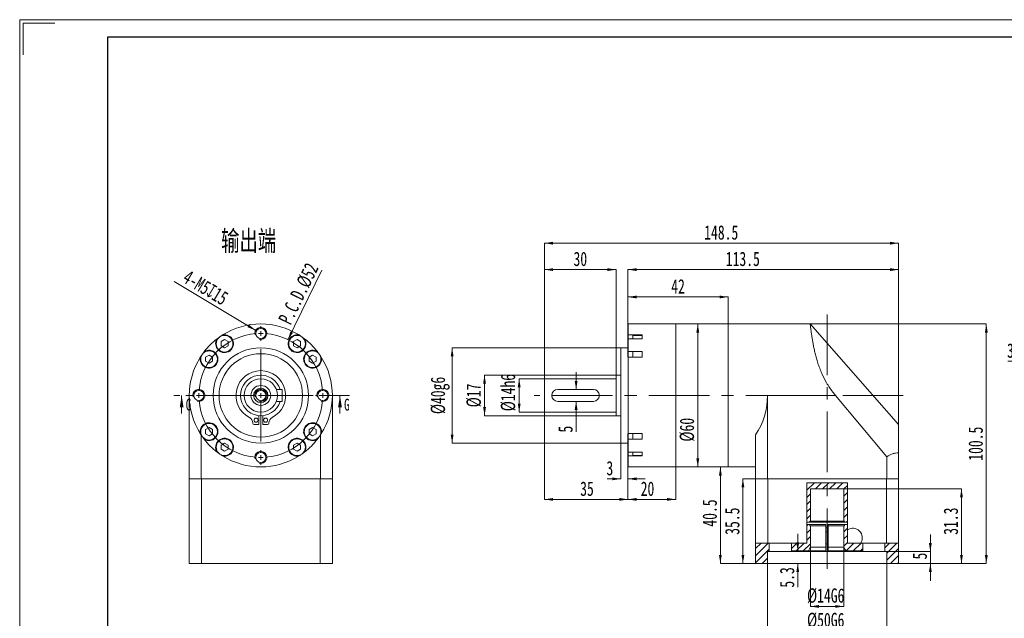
# Model space of a CAD drawing. Header units: millimetres. Extents: x -17 to 293, y -5 to 214.
# Tile 2 of 3: x -17 to 190, y 89 to 214. Entities that reach past the tile are written whole.
import ezdxf

# ---------------------------------------------------------------- set-up
doc = ezdxf.new("R2010")
doc.units = ezdxf.units.MM
for name, pattern in [('CENTERX2', [20.32, 12.7, -2.54, 2.54, -2.54]), ('PHANTOM', [12.7, 6.35, -1.27, 1.27, -1.27, 1.27, -1.27]), ('点画线', [18, 12, -2, 2, -2])]:
    doc.linetypes.add(name, pattern=pattern)
doc.layers.get('0').update_dxf_attribs({"lineweight": 18})
for name, color, linetype, lineweight in [('SLD-0', 7, 'Continuous', 18), ('中心线层', 1, '点画线', 18), ('剖面线层', 4, 'Continuous', 18), ('图框_外框线', 7, 'Continuous', 18), ('尺寸线层', 3, 'Continuous', 18)]:
    doc.layers.add(name, color=color, linetype=linetype, lineweight=lineweight)
doc.styles.add('SLDTEXTSTYLE0', font='txt', dxfattribs={"width": 0.7})
doc.styles.add('SLDTEXTSTYLE2', font='txt', dxfattribs={"width": 0.7})
doc.dimstyles.new('SLDDIMSTYLE3', dxfattribs={"dimtxt": 3, "dimasz": 1.8, "dimexe": 0, "dimexo": 0.0625, "dimgap": 0.75, "dimtad": 1, "dimlfac": 2, "dimrnd": 1e-09, "dimzin": 12, "dimdsep": 46, "dimtxsty": 'SLDTEXTSTYLE2', "dimcen": 0.09, "dimdle": 3.6, "dimadec": 0, "dimazin": 3, "dimtfac": 1, "dimtofl": 0, "dimtmove": 0, "dimatfit": 3, "dimfxl": 0, "dimfrac": 2, "dimtolj": 1, "dimarcsym": 0})
pattern_1 = [(45, (0, 0), (-0.7483547, 0.7483547), [])]
pattern_2 = [(135, (0, 0), (-2.245064, -2.245064), [])]

# ---------------------------------------------------------------- blocks, each defined once
blk = doc.blocks.new('*X3')
at = {"layer": '尺寸线层', "linetype": 'Continuous'}
blk.add_hatch(color=0, dxfattribs=at).paths.add_polyline_path([(39.7, 147.15), (40.22, 148.9), (40.76, 148.63)], flags=0)
at = {"layer": '尺寸线层', "color": 0, "linetype": 'Continuous'}
blk.add_line((46.82, 161.75), (39.7, 147.15), dxfattribs=at)
at = {"layer": '尺寸线层', "color": 0, "insert": (41.93, 156.8), "char_height": 3, "width": 26.3667, "attachment_point": 5, "rotation": 64.0125, "style": 'SLDTEXTSTYLE2'}
blk.add_mtext('P.C.D.%%C52', dxfattribs=at)
blk = doc.blocks.new('SW_CENTERMARKSYMBOL_0')
at = {"layer": 'SLD-0', "color": 0}
for p, q in [((0, 27), (0, 27.55)), ((0, 26), (0, 26.5)), ((0, 26), (0, 25.5)), ((0, 25), (0, 24.45)), ((0, 14), (0, 22.69)), ((-14, 13), (-14.55, 13)), ((-13, 13), (-13.5, 13)), ((-13, 13), (-12.5, 13)), ((-12, 13), (-11.45, 13)), ((-1, 13), (-9.69, 13)), ((0, 13), (-0.5, 13)), ((0, 13), (0, 13.5)), ((0, 13), (0, 12.5)), ((0, 13), (0.5, 13)), ((1, 13), (9.69, 13)), ((12, 13), (11.45, 13)), ((13, 13), (12.5, 13)), ((13, 13), (13.5, 13)), ((14, 13), (14.55, 13)), ((0, 12), (0, 3.31)), ((0, 1), (0, 1.55)), ((0, 0), (0, 0.5)), ((0, 0), (0, -0.5)), ((0, -1), (0, -1.55))]:
    blk.add_line(p, q, dxfattribs=at)
for start, end in [(94.4074, 175.5926), (90, 92.2037), (87.7963, 90), (4.4074, 85.5926), (177.7963, 180), (180, 182.2037), (0, 2.2037), (357.7963, 0), (184.4074, 265.5926), (274.4074, 355.5926), (267.7963, 270), (270, 272.2037)]:
    blk.add_arc((0, 13), 13, start, end, dxfattribs=at)
blk = doc.blocks.new('*X5')
at = {"layer": '尺寸线层', "linetype": 'Continuous'}
for points in [[(88.18, 138.96), (88.48, 137.16), (87.88, 137.16)], [(88.18, 131.96), (88.48, 133.76), (87.88, 133.76)]]:
    blk.add_hatch(color=0, dxfattribs=at).paths.add_polyline_path(points, flags=0)
at = {"layer": '尺寸线层', "color": 0, "linetype": 'Continuous'}
for p, q in [((88.18, 138.96), (88.18, 131.96)), ((93.44, 138.96), (88.18, 138.96)), ((93.44, 131.96), (88.18, 131.96))]:
    blk.add_line(p, q, dxfattribs=at)
at = {"layer": '尺寸线层', "color": 0, "insert": (85.9, 136.06), "char_height": 3, "width": 14.49, "attachment_point": 5, "rotation": 90, "style": 'SLDTEXTSTYLE2'}
blk.add_mtext('%%C14h6', dxfattribs=at)
blk = doc.blocks.new('*X6')
at = {"layer": '尺寸线层', "linetype": 'Continuous'}
for points in [[(80.92, 139.71), (80.62, 137.91), (81.22, 137.91)], [(80.92, 131.21), (80.62, 133.01), (81.22, 133.01)]]:
    blk.add_hatch(color=0, dxfattribs=at).paths.add_polyline_path(points, flags=0)
at = {"layer": '尺寸线层', "color": 0, "linetype": 'Continuous'}
for p, q in [((80.92, 131.21), (80.92, 139.71)), ((108.44, 139.71), (80.92, 139.71)), ((108.44, 131.21), (80.92, 131.21))]:
    blk.add_line(p, q, dxfattribs=at)
at = {"layer": '尺寸线层', "color": 0, "insert": (78.7, 135.46), "char_height": 3, "width": 8.4933, "attachment_point": 5, "rotation": 90, "style": 'SLDTEXTSTYLE2'}
blk.add_mtext('%%C17', dxfattribs=at)
blk = doc.blocks.new('*X7')
at = {"layer": '尺寸线层', "linetype": 'Continuous'}
for points in [[(93.5, 161.85), (95.3, 161.55), (95.3, 162.15)], [(108.5, 161.85), (106.7, 161.55), (106.7, 162.15)]]:
    blk.add_hatch(color=0, dxfattribs=at).paths.add_polyline_path(points, flags=0)
at = {"layer": '尺寸线层', "color": 0, "linetype": 'Continuous'}
for p, q in [((108.5, 161.85), (93.5, 161.85)), ((93.5, 137.6), (93.5, 161.85)), ((108.5, 139.77), (108.5, 161.85))]:
    blk.add_line(p, q, dxfattribs=at)
at = {"layer": '尺寸线层', "color": 0, "insert": (101, 164.08), "char_height": 3, "width": 6, "attachment_point": 5, "style": 'SLDTEXTSTYLE2'}
blk.add_mtext('30', dxfattribs=at)
blk = doc.blocks.new('*X8')
at = {"layer": '尺寸线层', "linetype": 'Continuous'}
for points in [[(93.5, 167.39), (95.3, 167.69), (95.3, 167.09)], [(167.75, 167.39), (165.95, 167.69), (165.95, 167.09)]]:
    blk.add_hatch(color=0, dxfattribs=at).paths.add_polyline_path(points, flags=0)
at = {"layer": '尺寸线层', "color": 0, "linetype": 'Continuous'}
for p, q in [((93.5, 167.39), (167.75, 167.39)), ((93.5, 139.02), (93.5, 167.39)), ((167.75, 123.48), (167.75, 167.39))]:
    blk.add_line(p, q, dxfattribs=at)
at = {"layer": '尺寸线层', "color": 0, "insert": (130.55, 169.62), "char_height": 3, "width": 13.8833, "attachment_point": 5, "style": 'SLDTEXTSTYLE2'}
blk.add_mtext('148.5', dxfattribs=at)
blk = doc.blocks.new('*X9')
at = {"layer": '尺寸线层', "linetype": 'Continuous'}
for points in [[(130.37, 120.46), (130.67, 118.66), (130.07, 118.66)], [(130.37, 100.21), (130.67, 102.01), (130.07, 102.01)]]:
    blk.add_hatch(color=0, dxfattribs=at).paths.add_polyline_path(points, flags=0)
at = {"layer": '尺寸线层', "color": 0, "linetype": 'Continuous'}
for p, q in [((130.37, 120.46), (130.37, 100.21)), ((131.94, 120.46), (130.37, 120.46)), ((137.69, 100.21), (130.37, 100.21))]:
    blk.add_line(p, q, dxfattribs=at)
at = {"layer": '尺寸线层', "color": 0, "insert": (128.15, 110.8), "char_height": 3, "width": 11.3633, "attachment_point": 5, "rotation": 90, "style": 'SLDTEXTSTYLE2'}
blk.add_mtext('40.5', dxfattribs=at)
blk = doc.blocks.new('*X10')
at = {"layer": '尺寸线层', "linetype": 'Continuous'}
for points in [[(149.25, 91.21), (151.05, 91.51), (151.05, 90.91)], [(156.25, 91.21), (154.45, 91.51), (154.45, 90.91)]]:
    blk.add_hatch(color=0, dxfattribs=at).paths.add_polyline_path(points, flags=0)
at = {"layer": '尺寸线层', "color": 0, "linetype": 'Continuous'}
for p, q in [((149.25, 103.55), (149.25, 91.21)), ((156.25, 103.55), (156.25, 91.21)), ((149.25, 91.21), (156.25, 91.21))]:
    blk.add_line(p, q, dxfattribs=at)
at = {"layer": '尺寸线层', "color": 0, "insert": (152.46, 93.44), "char_height": 3, "width": 14.49, "attachment_point": 5, "style": 'SLDTEXTSTYLE2'}
blk.add_mtext('%%C14G6', dxfattribs=at)
blk = doc.blocks.new('*X11')
at = {"layer": '尺寸线层', "linetype": 'Continuous'}
for points in [[(186.14, 150.46), (185.84, 148.66), (186.44, 148.66)], [(186.14, 100.21), (185.84, 102.01), (186.44, 102.01)]]:
    blk.add_hatch(color=0, dxfattribs=at).paths.add_polyline_path(points, flags=0)
at = {"layer": '尺寸线层', "color": 0, "linetype": 'Continuous'}
for p, q in [((149.26, 150.46), (186.14, 150.46)), ((186.14, 100.21), (186.14, 150.46)), ((167.81, 100.21), (186.14, 100.21))]:
    blk.add_line(p, q, dxfattribs=at)
at = {"layer": '尺寸线层', "color": 0, "insert": (183.92, 125.34), "char_height": 3, "width": 13.8833, "attachment_point": 5, "rotation": 90, "style": 'SLDTEXTSTYLE2'}
blk.add_mtext('100.5', dxfattribs=at)
blk = doc.blocks.new('*X12')
at = {"layer": '尺寸线层', "linetype": 'Continuous'}
for points in [[(180.93, 115.86), (181.23, 114.06), (180.63, 114.06)], [(180.93, 100.21), (181.23, 102.01), (180.63, 102.01)]]:
    blk.add_hatch(color=0, dxfattribs=at).paths.add_polyline_path(points, flags=0)
at = {"layer": '尺寸线层', "color": 0, "linetype": 'Continuous'}
for p, q in [((156.31, 115.86), (180.93, 115.86)), ((180.93, 115.86), (180.93, 100.21)), ((167.81, 100.21), (180.93, 100.21))]:
    blk.add_line(p, q, dxfattribs=at)
at = {"layer": '尺寸线层', "color": 0, "insert": (178.71, 109.09), "char_height": 3, "width": 11.2233, "attachment_point": 5, "rotation": 90, "style": 'SLDTEXTSTYLE2'}
blk.add_mtext('31.3', dxfattribs=at)
blk = doc.blocks.new('*X13')
at = {"layer": '尺寸线层', "linetype": 'Continuous'}
for points in [[(174.4, 102.71), (174.7, 104.51), (174.1, 104.51)], [(174.4, 100.21), (174.7, 98.41), (174.1, 98.41)]]:
    blk.add_hatch(color=0, dxfattribs=at).paths.add_polyline_path(points, flags=0)
at = {"layer": '尺寸线层', "color": 0, "linetype": 'Continuous'}
for p, q in [((174.4, 106.31), (174.4, 96.61)), ((164.94, 102.71), (174.4, 102.71)), ((167.81, 100.21), (174.4, 100.21))]:
    blk.add_line(p, q, dxfattribs=at)
at = {"layer": '尺寸线层', "color": 0, "insert": (172.2, 101.77), "char_height": 3, "width": 6, "attachment_point": 5, "rotation": 90, "style": 'SLDTEXTSTYLE2'}
blk.add_mtext('5', dxfattribs=at)
blk = doc.blocks.new('*X14')
at = {"layer": '尺寸线层', "linetype": 'Continuous'}
for points in [[(140.25, 86.09), (142.05, 86.39), (142.05, 85.79)], [(165.25, 86.09), (163.45, 86.39), (163.45, 85.79)]]:
    blk.add_hatch(color=0, dxfattribs=at).paths.add_polyline_path(points, flags=0)
at = {"layer": '尺寸线层', "color": 0, "linetype": 'Continuous'}
for p, q in [((140.25, 100.15), (140.25, 86.09)), ((165.25, 100.15), (165.25, 86.09)), ((140.25, 86.09), (165.25, 86.09))]:
    blk.add_line(p, q, dxfattribs=at)
at = {"layer": '尺寸线层', "color": 0, "insert": (152.46, 88.32), "char_height": 3, "width": 14.49, "attachment_point": 5, "style": 'SLDTEXTSTYLE2'}
blk.add_mtext('%%C50G6', dxfattribs=at)
blk = doc.blocks.new('*X15')
at = {"layer": '尺寸线层', "linetype": 'Continuous'}
for points in [[(146.59, 102.86), (146.89, 104.66), (146.29, 104.66)], [(146.59, 100.21), (146.89, 98.41), (146.29, 98.41)]]:
    blk.add_hatch(color=0, dxfattribs=at).paths.add_polyline_path(points, flags=0)
at = {"layer": '尺寸线层', "color": 0, "linetype": 'Continuous'}
for p, q in [((146.59, 106.46), (146.59, 102.86)), ((145.31, 102.86), (146.59, 102.86)), ((137.81, 100.21), (146.59, 100.21)), ((146.59, 100.21), (146.59, 95.23))]:
    blk.add_line(p, q, dxfattribs=at)
at = {"layer": '尺寸线层', "color": 0, "insert": (144.37, 97.29), "char_height": 3, "width": 8.2367, "attachment_point": 5, "rotation": 90, "style": 'SLDTEXTSTYLE2'}
blk.add_mtext('5.3', dxfattribs=at)
blk = doc.blocks.new('*X16')
at = {"layer": '尺寸线层', "linetype": 'Continuous'}
for points in [[(111, 156.11), (112.8, 156.41), (112.8, 155.81)], [(132, 156.11), (130.2, 156.41), (130.2, 155.81)]]:
    blk.add_hatch(color=0, dxfattribs=at).paths.add_polyline_path(points, flags=0)
at = {"layer": '尺寸线层', "color": 0, "linetype": 'Continuous'}
for p, q in [((111, 156.11), (132, 156.11)), ((111, 147.39), (111, 156.11)), ((132, 150.52), (132, 156.11))]:
    blk.add_line(p, q, dxfattribs=at)
at = {"layer": '尺寸线层', "color": 0, "insert": (121.5, 158.34), "char_height": 3, "width": 6, "attachment_point": 5, "style": 'SLDTEXTSTYLE2'}
blk.add_mtext('42', dxfattribs=at)
blk = doc.blocks.new('*X17')
at = {"layer": '尺寸线层', "linetype": 'Continuous'}
for points in [[(111, 161.85), (112.8, 162.15), (112.8, 161.55)], [(167.75, 161.85), (165.95, 162.15), (165.95, 161.55)]]:
    blk.add_hatch(color=0, dxfattribs=at).paths.add_polyline_path(points, flags=0)
at = {"layer": '尺寸线层', "color": 0, "linetype": 'Continuous'}
for p, q in [((111, 161.85), (167.75, 161.85)), ((111, 143.53), (111, 161.85)), ((167.75, 123.48), (167.75, 161.85))]:
    blk.add_line(p, q, dxfattribs=at)
at = {"layer": '尺寸线层', "color": 0, "insert": (135.08, 164.08), "char_height": 3, "width": 13.8833, "attachment_point": 5, "style": 'SLDTEXTSTYLE2'}
blk.add_mtext('113.5', dxfattribs=at)
blk = doc.blocks.new('*X18')
at = {"layer": '尺寸线层', "linetype": 'Continuous'}
for points in [[(100.12, 136.71), (99.82, 138.51), (100.42, 138.51)], [(100.12, 134.21), (99.82, 132.41), (100.42, 132.41)]]:
    blk.add_hatch(color=0, dxfattribs=at).paths.add_polyline_path(points, flags=0)
at = {"layer": '尺寸线层', "color": 0, "linetype": 'Continuous'}
for p, q in [((100.12, 136.71), (100.12, 140.31)), ((103.69, 136.71), (100.12, 136.71)), ((100.12, 127.82), (100.12, 134.21)), ((103.69, 134.21), (100.12, 134.21))]:
    blk.add_line(p, q, dxfattribs=at)
at = {"layer": '尺寸线层', "color": 0, "insert": (97.91, 128.39), "char_height": 3, "width": 6, "attachment_point": 5, "rotation": 90, "style": 'SLDTEXTSTYLE2'}
blk.add_mtext('5', dxfattribs=at)
blk = doc.blocks.new('*X19')
at = {"layer": '尺寸线层', "linetype": 'Continuous'}
for points in [[(93.5, 113.66), (95.3, 113.96), (95.3, 113.36)], [(111, 113.66), (109.2, 113.96), (109.2, 113.36)]]:
    blk.add_hatch(color=0, dxfattribs=at).paths.add_polyline_path(points, flags=0)
at = {"layer": '尺寸线层', "color": 0, "linetype": 'Continuous'}
for p, q in [((93.5, 131.9), (93.5, 113.66)), ((111, 127.39), (111, 113.66)), ((93.5, 113.66), (111, 113.66))]:
    blk.add_line(p, q, dxfattribs=at)
at = {"layer": '尺寸线层', "color": 0, "insert": (102.4, 115.88), "char_height": 3, "width": 6, "attachment_point": 5, "style": 'SLDTEXTSTYLE2'}
blk.add_mtext('35', dxfattribs=at)
blk = doc.blocks.new('*X20')
at = {"layer": '尺寸线层', "linetype": 'Continuous'}
for points in [[(109.5, 117.97), (107.7, 118.27), (107.7, 117.67)], [(111, 117.97), (112.8, 118.27), (112.8, 117.67)]]:
    blk.add_hatch(color=0, dxfattribs=at).paths.add_polyline_path(points, flags=0)
at = {"layer": '尺寸线层', "color": 0, "linetype": 'Continuous'}
for p, q in [((111, 127.39), (111, 117.97)), ((109.5, 125.4), (109.5, 117.97)), ((106.62, 117.97), (109.5, 117.97)), ((111, 117.97), (114.6, 117.97))]:
    blk.add_line(p, q, dxfattribs=at)
at = {"layer": '尺寸线层', "color": 0, "insert": (107.19, 120.19), "char_height": 3, "width": 6, "attachment_point": 5, "style": 'SLDTEXTSTYLE2'}
blk.add_mtext('3', dxfattribs=at)
blk = doc.blocks.new('*X21')
at = {"layer": '尺寸线层', "linetype": 'Continuous'}
for points in [[(111, 113.66), (112.8, 113.96), (112.8, 113.36)], [(121, 113.66), (119.2, 113.96), (119.2, 113.36)]]:
    blk.add_hatch(color=0, dxfattribs=at).paths.add_polyline_path(points, flags=0)
at = {"layer": '尺寸线层', "color": 0, "linetype": 'Continuous'}
for p, q in [((111, 127.39), (111, 113.66)), ((121, 120.4), (121, 113.66)), ((111, 113.66), (121, 113.66))]:
    blk.add_line(p, q, dxfattribs=at)
at = {"layer": '尺寸线层', "color": 0, "insert": (115.09, 115.88), "char_height": 3, "width": 6, "attachment_point": 5, "style": 'SLDTEXTSTYLE2'}
blk.add_mtext('20', dxfattribs=at)
blk = doc.blocks.new('*X22')
at = {"layer": '尺寸线层', "linetype": 'Continuous'}
for points in [[(125.63, 150.46), (125.93, 148.66), (125.33, 148.66)], [(125.63, 120.46), (125.93, 122.26), (125.33, 122.26)]]:
    blk.add_hatch(color=0, dxfattribs=at).paths.add_polyline_path(points, flags=0)
at = {"layer": '尺寸线层', "color": 0, "linetype": 'Continuous'}
for p, q in [((121.06, 150.46), (125.63, 150.46)), ((125.63, 150.46), (125.63, 120.46)), ((121.06, 120.46), (125.63, 120.46))]:
    blk.add_line(p, q, dxfattribs=at)
at = {"layer": '尺寸线层', "color": 0, "insert": (123.41, 128.27), "char_height": 3, "width": 8.54, "attachment_point": 5, "rotation": 90, "style": 'SLDTEXTSTYLE2'}
blk.add_mtext('%%C60', dxfattribs=at)
blk = doc.blocks.new('*X23')
at = {"layer": '尺寸线层', "linetype": 'Continuous'}
for points in [[(74.12, 145.46), (74.42, 143.66), (73.82, 143.66)], [(74.12, 125.46), (74.42, 127.26), (73.82, 127.26)]]:
    blk.add_hatch(color=0, dxfattribs=at).paths.add_polyline_path(points, flags=0)
at = {"layer": '尺寸线层', "color": 0, "linetype": 'Continuous'}
for p, q in [((74.12, 145.46), (74.12, 125.46)), ((109.44, 145.46), (74.12, 145.46)), ((109.44, 125.46), (74.12, 125.46))]:
    blk.add_line(p, q, dxfattribs=at)
at = {"layer": '尺寸线层', "color": 0, "insert": (71.62, 135.46), "char_height": 3, "width": 14.49, "attachment_point": 5, "rotation": 90, "style": 'SLDTEXTSTYLE2'}
blk.add_mtext('%%C40g6', dxfattribs=at)
blk = doc.blocks.new('*X24')
at = {"layer": '尺寸线层', "linetype": 'Continuous'}
for points in [[(135.1, 117.96), (135.4, 116.16), (134.8, 116.16)], [(135.1, 100.21), (135.4, 102.01), (134.8, 102.01)]]:
    blk.add_hatch(color=0, dxfattribs=at).paths.add_polyline_path(points, flags=0)
at = {"layer": '尺寸线层', "color": 0, "linetype": 'Continuous'}
for p, q in [((135.1, 117.96), (135.1, 100.21)), ((137.69, 117.96), (135.1, 117.96)), ((137.69, 100.21), (135.1, 100.21))]:
    blk.add_line(p, q, dxfattribs=at)
at = {"layer": '尺寸线层', "color": 0, "insert": (132.88, 109.09), "char_height": 3, "width": 11.2233, "attachment_point": 5, "rotation": 90, "style": 'SLDTEXTSTYLE2'}
blk.add_mtext('35.5', dxfattribs=at)
blk = doc.blocks.new('*X28')
at = {"layer": '尺寸线层', "linetype": 'Continuous'}
for points in [[(194.8, 142.62), (193, 142.32), (193, 142.92)], [(196.3, 142.62), (198.1, 142.32), (198.1, 142.92)]]:
    blk.add_hatch(color=0, dxfattribs=at).paths.add_polyline_path(points, flags=0)
at = {"layer": '尺寸线层', "color": 0, "linetype": 'Continuous'}
for p, q in [((194.8, 142.62), (190.63, 142.62)), ((194.8, 139.02), (194.8, 142.62)), ((199.9, 142.62), (196.3, 142.62)), ((196.3, 140.02), (196.3, 142.62))]:
    blk.add_line(p, q, dxfattribs=at)
at = {"layer": '尺寸线层', "color": 0, "insert": (191.2, 144.85), "char_height": 3, "width": 6, "attachment_point": 5, "style": 'SLDTEXTSTYLE2'}
blk.add_mtext('3', dxfattribs=at)

msp = doc.modelspace()

# ---------------------------------------------------------------- hatches: boundary and pattern name
at = {"linetype": 'Continuous', "lineweight": 0}
for points in [[(17.4045, 135.4613), (17.0045, 132.9613), (17.8045, 132.9613)], [(50.6045, 135.4613), (50.2045, 132.9613), (51.0045, 132.9613)]]:
    msp.add_hatch(color=7, dxfattribs=at).paths.add_polyline_path(points, flags=0)
h = msp.add_hatch(dxfattribs=at)
h.set_pattern_fill('ANSI31', style=0, pattern_type=0)
h.set_pattern_definition(pattern_2)
edge = h.paths.add_edge_path(flags=0)
edge.add_line((148.5021, 117.1648), (148.5015, 117.1648))
edge.add_line((148.5015, 117.1648), (148.5015, 115.1427))
edge.add_spline(control_points=[(148.5015, 115.1427), (148.5019, 115.1489), (148.5021, 115.1551), (148.5021, 115.1613)], knot_values=[0, 0, 0, 0, 0.0185804, 0.0185804, 0.0185804, 0.0185804], weights=[1, 1, 1, 1], degree=3, periodic=0)
edge.add_line((148.5021, 115.1613), (148.5021, 117.1648))
h = msp.add_hatch(dxfattribs=at)
h.set_pattern_fill('ANSI31', style=0, pattern_type=0)
h.set_pattern_definition(pattern_2)
edge = h.paths.add_edge_path(flags=0)
edge.add_spline(control_points=[(157.0014, 115.1613), (157.0014, 115.1403), (157.0037, 115.1191), (157.0081, 115.0985)], knot_values=[0, 0, 0, 0, 0.06325928, 0.06325928, 0.06325928, 0.06325928], weights=[1, 1, 1, 1], degree=3, periodic=0)
edge.add_line((157.0081, 115.0985), (157.0081, 117.1648))
edge.add_line((157.0081, 117.1648), (157.0014, 117.1648))
edge.add_line((157.0014, 117.1648), (157.0014, 115.1613))
at = {"layer": '剖面线层', "linetype": 'Continuous', "lineweight": 0}
h = msp.add_hatch(dxfattribs=at)
h.set_pattern_fill('ANSI31', color=4, style=0, pattern_type=0)
h.set_pattern_definition(pattern_1)
h.paths.add_polyline_path([(148.5021, 114.8613), (148.5015, 114.8613), (148.5015, 108.8613), (149.1021, 108.8613), (149.1021, 109.1113), (149.2522, 109.1113), (149.2522, 115.8613), (156.2514, 115.8613), (156.2514, 109.1113), (156.4014, 109.1113), (156.4014, 108.8613), (157.0081, 108.8613), (157.0081, 114.8613), (157.0014, 114.8613), (157.0014, 117.1648), (148.5021, 117.1648)], flags=0)
h = msp.add_hatch(dxfattribs=at)
h.set_pattern_fill('ANSI31', color=4, style=0, pattern_type=0)
h.set_pattern_definition(pattern_1)
edge = h.paths.add_edge_path(flags=0)
edge.add_line((148.5015, 108.3613), (148.5015, 104.5033))
edge.add_line((148.5015, 104.5033), (145.2519, 104.5033))
edge.add_line((145.2519, 104.5033), (145.2519, 102.8613))
edge.add_line((145.2519, 102.8613), (148.8191, 102.8613))
edge.add_spline(control_points=[(148.8191, 102.8613), (148.9552, 103.0969), (149.0912, 103.3326), (149.2273, 103.5682), (149.2356, 103.5826), (149.2439, 103.5969), (149.2522, 103.6113)], knot_values=[0, 0, 0, 0, 0.81625143, 0.81625143, 0.81625143, 0.86604786, 0.86604786, 0.86604786, 0.86604786], weights=[1, 1, 1, 1, 1, 1, 1], degree=3, periodic=0)
edge.add_line((149.2522, 103.6113), (149.2522, 108.1113))
edge.add_line((149.2522, 108.1113), (149.1021, 108.1113))
edge.add_line((149.1021, 108.1113), (149.1021, 108.3613))
edge.add_line((149.1021, 108.3613), (148.5015, 108.3613))
h = msp.add_hatch(dxfattribs=at)
h.set_pattern_fill('ANSI31', color=4, style=0, pattern_type=0)
h.set_pattern_definition(pattern_1)
edge = h.paths.add_edge_path(flags=0)
edge.add_line((156.4014, 108.3613), (156.4014, 108.1113))
edge.add_line((156.4014, 108.1113), (156.2514, 108.1113))
edge.add_line((156.2514, 108.1113), (156.2514, 103.6113))
edge.add_spline(control_points=[(156.2514, 103.6113), (156.2597, 103.5969), (156.268, 103.5826), (156.2763, 103.5682), (156.4123, 103.3326), (156.5484, 103.0969), (156.6844, 102.8613)], knot_values=[0, 0, 0, 0, 0.04979643, 0.04979643, 0.04979643, 0.86604786, 0.86604786, 0.86604786, 0.86604786], weights=[1, 1, 1, 1, 1, 1, 1], degree=3, periodic=0)
edge.add_line((156.6844, 102.8613), (160.2516, 102.8613))
edge.add_line((160.2516, 102.8613), (160.2516, 104.5033))
edge.add_line((160.2516, 104.5033), (157.0081, 104.5033))
edge.add_line((157.0081, 104.5033), (157.0081, 108.3613))
edge.add_line((157.0081, 108.3613), (156.4014, 108.3613))
h = msp.add_hatch(dxfattribs=at)
h.set_pattern_fill('ANSI31', color=4, style=0, pattern_type=0)
h.set_pattern_definition(pattern_1)
h.paths.add_polyline_path([(140.6269, 104.5033), (137.7518, 104.5033), (137.7518, 100.2113), (140.2519, 100.2113), (140.2519, 102.7113), (140.6269, 102.7113)], flags=0)
h = msp.add_hatch(dxfattribs=at)
h.set_pattern_fill('ANSI31', color=4, style=0, pattern_type=0)
h.set_pattern_definition(pattern_1)
h.paths.add_polyline_path([(164.8766, 102.7113), (165.2516, 102.7113), (165.2516, 100.2113), (167.7518, 100.2113), (167.7518, 104.5033), (164.8766, 104.5033)], flags=0)
at = {"layer": '尺寸线层', "linetype": 'Continuous'}
msp.add_hatch(color=256, dxfattribs=at).paths.add_polyline_path([(32.9326, 149.1044), (31.5433, 150.2876), (31.2347, 149.7731)], flags=0)

# ---------------------------------------------------------------- linework, layer by layer
at = {"color": 7, "linetype": 'Continuous', "lineweight": 15}
for p, q in [((121.0018, 150.4613), (111.0018, 150.4613)), ((111.0018, 148.1453), (111.0018, 150.4613)), ((132.0018, 150.4613), (121.0018, 150.4613)), ((121.0018, 150.4613), (121.0018, 126.2339)), ((121.0018, 135.4613), (121.0018, 150.4613)), ((149.2006, 150.4613), (132.0018, 150.4613)), ((132.0018, 120.4613), (132.0018, 150.4613)), ((132.0018, 150.4613), (132.0018, 126.2339)), ((167.7522, 129.3553), (149.2055, 150.4543)), ((25.6598, 146.7451), (26.4046, 147.1751)), ((25.6598, 145.8851), (25.6598, 146.7451)), ((26.4046, 147.1751), (27.1494, 146.7451)), ((27.1494, 146.7451), (27.1494, 145.8851)), ((41.6043, 147.1751), (40.8596, 146.7451)), ((40.8596, 146.7451), (40.8596, 145.8851)), ((42.3491, 146.7451), (41.6043, 147.1751)), ((42.3491, 145.8851), (42.3491, 146.7451)), ((114.0018, 148.1453), (111.0018, 148.1453)), ((111.0018, 148.1453), (111.0018, 147.3239)), ((111.0018, 144.6417), (111.0018, 147.3239)), ((111.0018, 147.3239), (114.0018, 147.3239)), ((114.0018, 148.0651), (112.0018, 148.0651)), ((112.0018, 147.3239), (112.0018, 148.0651)), ((114.0018, 147.7486), (114.0018, 148.1453)), ((114.0018, 147.3239), (114.0018, 147.7486)), ((26.4046, 145.4551), (25.6598, 145.8851)), ((27.1494, 145.8851), (26.4046, 145.4551)), ((40.8596, 145.8851), (41.6043, 145.4551)), ((41.6043, 145.4551), (42.3491, 145.8851)), ((111.0018, 145.4613), (109.5018, 145.4613)), ((109.5018, 135.4613), (109.5018, 145.4613)), ((114.0018, 144.6417), (111.0018, 144.6417)), ((111.0018, 144.6417), (111.0018, 143.4686)), ((112.0018, 143.4912), (112.0018, 144.6417)), ((114.0018, 144.065), (114.0018, 144.6417)), ((22.4059, 143.4912), (23.1507, 143.9212)), ((22.4059, 142.6312), (22.4059, 143.4912)), ((23.1507, 142.2012), (22.4059, 142.6312)), ((23.1507, 143.9212), (23.8955, 143.4912)), ((23.8955, 142.6312), (23.1507, 142.2012)), ((23.8955, 143.4912), (23.8955, 142.6312)), ((44.8582, 143.9212), (44.1134, 143.4912)), ((44.1134, 143.4912), (44.1134, 142.6312)), ((44.1134, 142.6312), (44.8582, 142.2012)), ((45.603, 143.4912), (44.8582, 143.9212)), ((44.8582, 142.2012), (45.603, 142.6312)), ((45.603, 142.6312), (45.603, 143.4912)), ((111.0018, 127.454), (111.0018, 143.4686)), ((111.0018, 143.4686), (114.0018, 143.4686)), ((114.0018, 143.4686), (114.0018, 144.065)), ((108.5018, 138.9613), (93.5018, 138.9613)), ((93.5018, 135.4613), (93.5018, 138.9613)), ((109.5018, 139.7113), (108.5018, 139.7113)), ((108.5018, 135.4613), (108.5018, 139.7113)), ((38.5045, 136.7113), (37.2736, 136.7113)), ((38.5045, 136.7113), (38.5045, 134.2113)), ((103.7518, 136.7113), (96.2518, 136.7113)), ((19.0045, 117.9613), (19.0045, 135.4613)), ((38.5045, 134.2113), (37.2736, 134.2113)), ((49.0045, 135.4613), (49.0045, 117.9613)), ((93.5018, 131.9613), (93.5018, 135.4613)), ((96.2518, 134.2113), (103.7518, 134.2113)), ((108.5018, 131.2113), (108.5018, 135.4613)), ((109.5018, 125.4613), (109.5018, 135.4613)), ((121.0018, 120.4613), (121.0018, 135.4613)), ((154.5142, 135.4613), (140.2518, 135.4613)), ((140.2518, 135.4613), (140.2518, 117.9613)), ((165.2518, 122.5779), (154.5142, 135.4613)), ((33.5795, 129.3326), (33.5795, 131.2326)), ((34.4295, 131.2326), (34.4295, 129.3326)), ((93.5018, 131.9613), (108.5018, 131.9613)), ((108.5018, 131.2113), (109.5018, 131.2113)), ((23.1507, 128.7214), (22.4059, 128.2914)), ((22.4059, 128.2914), (22.4059, 127.4314)), ((23.8955, 128.2914), (23.1507, 128.7214)), ((23.8955, 127.4314), (23.8955, 128.2914)), ((32.3295, 129.7127), (32.3295, 129.5826)), ((32.5795, 129.3326), (33.5795, 129.3326)), ((34.4295, 129.3326), (35.4295, 129.3326)), ((35.6795, 129.5826), (35.6795, 129.7127)), ((44.1134, 128.2914), (44.8582, 128.7214)), ((44.1134, 127.4314), (44.1134, 128.2914)), ((44.8582, 128.7214), (45.603, 128.2914)), ((45.603, 128.2914), (45.603, 127.4314)), ((167.7518, 129.355), (167.7518, 123.4213)), ((21.5045, 127.1698), (21.5045, 117.9613)), ((22.4059, 127.4314), (23.1507, 127.0014)), ((23.1507, 127.0014), (23.8955, 127.4314)), ((44.8582, 127.0014), (44.1134, 127.4314)), ((45.603, 127.4314), (44.8582, 127.0014)), ((46.5045, 117.9613), (46.5045, 127.1698)), ((111.0018, 127.454), (114.0018, 127.454)), ((111.0018, 126.2809), (111.0018, 127.454)), ((111.0018, 123.5987), (111.0018, 126.2809)), ((114.0018, 126.2809), (111.0018, 126.2809)), ((112.0018, 127.4314), (112.0018, 126.2809)), ((114.0018, 126.8577), (114.0018, 127.454)), ((114.0018, 126.2809), (114.0018, 126.8577)), ((121.0018, 126.2339), (121.0018, 120.4613)), ((132.0018, 126.2339), (132.0018, 120.4613)), ((137.7518, 117.9613), (137.7518, 127.1698)), ((26.4046, 125.4675), (25.6598, 125.0375)), ((25.6598, 125.0375), (25.6598, 124.1775)), ((25.6598, 124.1775), (26.4046, 123.7475)), ((27.1494, 125.0375), (26.4046, 125.4675)), ((26.4046, 123.7475), (27.1494, 124.1775)), ((27.1494, 124.1775), (27.1494, 125.0375)), ((40.8596, 125.0375), (41.6043, 125.4675)), ((40.8596, 124.1775), (40.8596, 125.0375)), ((41.6043, 123.7475), (40.8596, 124.1775)), ((41.6043, 125.4675), (42.3491, 125.0375)), ((42.3491, 124.1775), (41.6043, 123.7475)), ((42.3491, 125.0375), (42.3491, 124.1775)), ((109.5018, 125.4613), (111.0018, 125.4613)), ((111.0018, 123.5987), (114.0018, 123.5987)), ((111.0018, 122.7773), (111.0018, 123.5987)), ((111.0018, 120.4613), (111.0018, 122.7773)), ((114.0018, 122.7773), (111.0018, 122.7773)), ((112.0018, 123.5987), (112.0018, 122.8575)), ((112.0018, 122.8575), (114.0018, 122.8575)), ((114.0018, 123.174), (114.0018, 123.5987)), ((114.0018, 122.7773), (114.0018, 123.174)), ((165.2518, 117.9613), (165.2518, 122.5779)), ((167.7518, 123.4213), (167.7518, 117.9613)), ((111.0018, 120.4613), (121.0018, 120.4613)), ((121.0018, 120.4613), (132.0018, 120.4613)), ((132.0018, 120.4613), (137.7518, 120.4613)), ((19.2237, 117.9613), (19.0045, 117.9613)), ((19.0045, 100.2113), (19.0045, 117.9613)), ((19.2237, 117.9613), (21.2852, 117.9613)), ((21.5045, 117.9613), (21.2852, 117.9613)), ((46.5045, 117.9613), (21.5045, 117.9613)), ((21.5445, 117.9613), (21.5445, 100.2113)), ((21.5445, 117.9613), (46.4644, 117.9613)), ((46.4644, 100.2113), (46.4644, 117.9613)), ((46.7237, 117.9613), (46.5045, 117.9613)), ((46.7237, 117.9613), (48.7852, 117.9613)), ((49.0045, 117.9613), (48.7852, 117.9613)), ((49.0045, 117.9613), (49.0045, 100.2113)), ((137.971, 117.9613), (137.7518, 117.9613)), ((137.7518, 104.5033), (137.7518, 117.9613)), ((137.971, 117.9613), (140.0325, 117.9613)), ((140.2518, 117.9613), (140.0325, 117.9613)), ((165.2518, 117.9613), (140.2518, 117.9613)), ((140.2918, 117.9613), (140.2918, 104.5033)), ((140.2918, 117.9613), (165.2117, 117.9613)), ((165.2117, 104.5033), (165.2117, 117.9613)), ((165.471, 117.9613), (165.2518, 117.9613)), ((165.471, 117.9613), (167.5325, 117.9613)), ((167.7518, 117.9613), (167.5325, 117.9613)), ((167.7518, 117.9613), (167.7518, 104.5033)), ((157.0081, 117.1648), (148.5015, 117.1648)), ((148.5015, 117.1648), (148.5015, 104.5033)), ((148.5021, 115.7119), (148.5021, 115.1613)), ((148.5021, 115.1841), (148.5021, 115.7119)), ((149.2522, 109.1113), (149.2522, 115.8613)), ((149.2522, 115.8613), (156.2514, 115.8613)), ((156.2514, 115.8613), (156.2514, 109.1113)), ((157.0014, 116.862), (157.0014, 117.1648)), ((157.0014, 116.172), (157.0014, 116.5106)), ((157.0014, 115.1613), (157.0014, 115.7124)), ((157.0014, 115.7124), (157.0014, 115.1831)), ((157.0081, 107.2692), (157.0081, 117.1648)), ((148.5015, 108.8613), (149.1021, 108.8613)), ((148.5015, 108.3613), (149.1021, 108.3613)), ((149.1021, 108.8613), (149.1021, 109.1113)), ((149.1021, 109.1113), (149.2522, 109.1113)), ((149.1021, 108.8613), (156.4014, 108.8613)), ((149.1021, 108.1113), (149.1021, 108.3613)), ((149.1021, 108.3613), (152.5018, 108.3613)), ((149.2522, 108.1113), (149.1021, 108.1113)), ((156.2514, 109.1113), (149.2522, 109.1113)), ((149.2522, 103.6113), (149.2522, 108.1113)), ((152.5018, 108.1113), (149.2522, 108.1113)), ((152.5018, 108.3613), (152.5018, 108.1113)), ((152.5018, 108.1113), (152.5018, 103.6113)), ((153.0018, 107.7113), (152.5018, 107.7113)), ((153.0018, 108.1113), (153.0018, 108.3613)), ((153.0018, 108.3613), (156.4014, 108.3613)), ((153.0018, 103.6113), (153.0018, 108.1113)), ((156.2514, 108.1113), (153.0018, 108.1113)), ((156.2514, 109.1113), (156.4014, 109.1113)), ((156.2514, 108.1113), (156.2514, 103.6113)), ((156.4014, 108.1113), (156.2514, 108.1113)), ((156.4014, 109.1113), (156.4014, 108.8613)), ((156.4014, 108.8613), (157.0081, 108.8613)), ((156.4014, 108.3613), (156.4014, 108.1113)), ((156.4014, 108.3613), (157.0081, 108.3613)), ((153.0018, 106.8613), (152.5018, 106.8613)), ((157.0081, 107.2692), (157.0081, 104.5033)), ((137.7518, 104.5033), (140.2918, 104.5033)), ((137.7518, 104.5033), (137.7518, 100.2113)), ((148.5015, 104.5033), (140.2918, 104.5033)), ((140.6269, 104.5033), (140.6269, 102.7113)), ((145.2518, 104.5033), (145.2518, 102.8613)), ((145.2519, 102.8613), (145.2519, 104.5033)), ((149.2518, 103.6113), (152.5018, 103.6113)), ((152.5018, 104.3613), (153.0018, 104.3613)), ((152.5018, 103.6113), (152.5018, 102.8613)), ((153.0018, 103.6113), (156.2518, 103.6113)), ((153.0018, 102.8613), (153.0018, 103.6113)), ((157.0081, 104.5033), (159.7918, 104.5033)), ((165.2117, 104.5033), (159.7918, 104.5033)), ((160.2516, 104.5033), (160.2516, 102.8613)), ((160.2518, 102.8613), (160.2518, 104.5033)), ((164.8766, 102.7113), (164.8766, 104.5033)), ((165.2117, 104.5033), (167.7518, 104.5033)), ((167.7518, 100.2113), (167.7518, 104.5033)), ((140.2519, 102.7113), (140.2519, 100.2113)), ((140.6269, 102.7113), (140.2519, 102.7113)), ((164.8766, 102.7113), (140.6269, 102.7113)), ((145.2518, 102.8613), (145.2519, 102.8613)), ((148.8191, 102.8613), (145.2519, 102.8613)), ((152.5018, 102.8613), (148.8191, 102.8613)), ((156.6844, 102.8613), (153.0018, 102.8613)), ((160.2516, 102.8613), (156.6844, 102.8613)), ((160.2516, 102.8613), (160.2518, 102.8613)), ((165.2516, 102.7113), (164.8766, 102.7113)), ((165.2516, 100.2113), (165.2516, 102.7113)), ((19.0045, 100.2113), (21.5445, 100.2113)), ((21.5445, 100.2113), (46.4644, 100.2113)), ((46.4644, 100.2113), (49.0045, 100.2113)), ((140.2519, 100.2113), (137.7518, 100.2113)), ((165.2516, 100.2113), (140.2519, 100.2113)), ((167.7518, 100.2113), (165.2516, 100.2113))]:
    msp.add_line(p, q, dxfattribs=at)
at = {"color": 7, "linetype": 'PHANTOM', "lineweight": 0}
msp.add_line((52.6045, 135.4613), (15.4045, 135.4613), dxfattribs=at)
at = {"color": 7, "linetype": 'Continuous', "lineweight": 0}
for p, q in [((17.4045, 131.6613), (17.4045, 135.4613)), ((50.6045, 131.6613), (50.6045, 135.4613))]:
    msp.add_line(p, q, dxfattribs=at)
at = {"color": 7, "linetype": 'Continuous', "lineweight": 15}
for points in [[(148.8191, 102.8613), (149.2273, 103.5682), (149.2522, 103.6113)], [(156.2514, 103.6113), (156.2763, 103.5682), (156.6844, 102.8613)]]:
    msp.add_lwpolyline(points, dxfattribs=at)
for centre, radius in [((34.0045, 148.4613), 1.05), ((26.4046, 146.3151), 1.75), ((41.6043, 146.3151), 1.75), ((23.1507, 143.0612), 1.75), ((34.0045, 135.4613), 10), ((44.8582, 143.0612), 1.75), ((34.0045, 135.4613), 8.75), ((34.0045, 135.4613), 3.5), ((21.0045, 135.4613), 1.05), ((34.0045, 135.4613), 2.0774), ((34.0045, 135.4613), 1.5), ((34.0045, 135.4613), 1.05), ((47.0045, 135.4613), 1.05), ((33.0045, 130.2826), 0.425), ((35.0045, 130.2826), 0.425), ((23.1507, 127.8614), 1.75), ((44.8582, 127.8614), 1.75), ((26.4046, 124.6075), 1.75), ((41.6043, 124.6075), 1.75), ((34.0045, 122.4613), 1.05)]:
    msp.add_circle(centre, radius, dxfattribs=at)
for centre, radius, start, end in [((34.0045, 135.4613), 15, 57.73602, 122.26398), ((34.0045, 135.4613), 15, 127.73602, 142.26398), ((26.4046, 146.3151), 1.875, 147.449895, 102.550105), ((34.0045, 135.4613), 15, 125, 127.73602), ((34.0045, 135.4613), 15, 122.26398, 125), ((41.6043, 146.3151), 1.875, 77.449895, 32.550105), ((34.0045, 135.4613), 15, 55, 57.73602), ((34.0045, 135.4613), 15, 52.26398, 55), ((34.0045, 135.4613), 15, 37.73602, 52.26398), ((23.1507, 143.0612), 1.875, 167.449895, 122.550105), ((34.0045, 135.4613), 15, 142.26398, 145), ((44.8582, 143.0612), 1.875, 57.449895, 12.550105), ((34.0045, 135.4613), 15, 35, 37.73602), ((34.0045, 135.4613), 15, 147.73602, 212.26398), ((34.0045, 135.4613), 15, 145, 147.73602), ((34.0045, 135.4613), 15, 32.26398, 35), ((34.0045, 135.4613), 15, 327.73602, 32.26398), ((34.0045, 135.4613), 5.2, 296.967716, 243.032284), ((34.0045, 135.4613), 4.25, 17.104635, 342.895365), ((96.2518, 135.4613), 1.25, 90, 270), ((103.7518, 135.4613), 1.25, 270, 90), ((125.2518, 135.4613), 15, 326.44269, 360), ((31.0795, 129.7127), 1.25, 360, 63.032284), ((36.9295, 129.7127), 1.25, 116.967716, 180), ((23.1507, 127.8614), 1.875, 237.449895, 192.550105), ((32.5795, 129.5826), 0.25, 180, 270), ((35.4295, 129.5826), 0.25, 270, 0), ((44.8582, 127.8614), 1.875, 347.449895, 302.550105), ((34.0045, 135.4613), 15, 212.26398, 215), ((34.0045, 135.4613), 15, 215, 217.73602), ((34.0045, 135.4613), 15, 217.73602, 232.26398), ((26.4046, 124.6075), 1.875, 257.449895, 212.550105), ((41.6043, 124.6075), 1.875, 327.449895, 282.550105), ((34.0045, 135.4613), 15, 307.73602, 322.26398), ((34.0045, 135.4613), 15, 322.26398, 325), ((34.0045, 135.4613), 15, 325, 327.73602), ((34.0045, 135.4613), 15, 232.26398, 235), ((34.0045, 135.4613), 15, 235, 237.73602), ((34.0045, 135.4613), 15, 237.73602, 302.26398), ((34.0045, 135.4613), 15, 302.26398, 305), ((34.0045, 135.4613), 15, 305, 307.73602), ((158.1268, 105.6113), 2, 326.357421, 124.010526)]:
    msp.add_arc(centre, radius, start, end, dxfattribs=at)
for points, knots in [([(149.2006, 150.4501), (149.2003, 150.4532), (149.1988, 150.4659), (149.2085, 150.3833), (149.2305, 150.198), (149.2668, 149.9007), (149.3163, 149.5071), (149.3809, 149.0174), (149.464, 148.4277), (149.567, 147.7478), (149.6907, 146.9909), (149.8408, 146.1591), (150.0239, 145.2477), (150.2437, 144.2792), (150.5036, 143.2748), (150.8126, 142.2372), (151.1857, 141.1605), (151.7517, 139.7663), (152.444, 138.4019), (153.2537, 137.1195), (153.8819, 136.2391), (154.3203, 135.6998), (154.5142, 135.4613)], [0, 0, 0, 0, 0.26361455, 1.07487973, 1.90969002, 2.74449923, 3.55610201, 4.36770103, 5.20301319, 6.03832269, 6.84753824, 7.65674107, 8.49024621, 9.32372234, 10.11850663, 10.91324152, 11.73451749, 12.5557322, 14.03371663, 14.79584203, 15.55809369, 16.16253625, 16.16253625, 16.16253625, 16.16253625]), ([(165.2518, 122.5779), (165.6338, 122.8788), (166.038, 123.0847), (166.6693, 123.2864), (166.8849, 123.3356), (167.3171, 123.4014), (167.534, 123.4181), (167.7518, 123.4213)], [0, 0, 0, 0, 1.34277374, 1.34277374, 2.01416061, 2.01416061, 2.68554748, 2.68554748, 2.68554748, 2.68554748])]:
    msp.add_open_spline(points, degree=3, knots=knots, dxfattribs=at)
at = {"layer": 'SLD-0'}
for centre in [(34.0045, 148.4613), (21.0045, 135.4613), (34.0045, 135.4613), (47.0045, 135.4613), (34.0045, 122.4613)]:
    msp.add_arc(centre, 1.25, 255, 195, dxfattribs=at)
at = {"layer": '中心线层', "color": 1, "linetype": 'CENTERX2', "lineweight": 0}
for p, q in [((152.7518, 152.4047), (152.7518, 98.2113)), ((168.7165, 135.4613), (91.3111, 135.4613))]:
    msp.add_line(p, q, dxfattribs=at)
at = {"layer": '图框_外框线', "color": 3}
msp.add_lwpolyline([(-16.5585, -4.7802), (293.2011, -4.7802), (293.2011, 214.2641), (-16.5585, 214.2641)], close=True, dxfattribs=at)
msp.add_lwpolyline([(-15.821, 206.8888), (-15.821, 213.5265), (-9.1833, 213.5265)], dxfattribs=at)
at = {"layer": '图框_外框线', "color": 3, "lineweight": 25}
msp.add_lwpolyline([(1.8795, -1.0926), (289.5135, -1.0926), (289.5135, 210.5764), (1.8795, 210.5764)], close=True, dxfattribs=at)
at = {"layer": '尺寸线层', "linetype": 'Continuous'}
msp.add_line((15.811, 159.3758), (32.9326, 149.1044), dxfattribs=at)

# ---------------------------------------------------------------- block references
at = {"layer": '中心线层', "color": 1}
msp.add_blockref('SW_CENTERMARKSYMBOL_0', (34.0045, 122.4613), dxfattribs=at)

# ---------------------------------------------------------------- texts
at = {"color": 7, "linetype": 'Continuous', "char_height": 2.5, "width": 2.255556, "attachment_point": 1, "style": 'SLDTEXTSTYLE2'}
for insert in [(18.2508, 134.7837), (51.4508, 134.7837)]:
    msp.add_mtext('G', dxfattribs=dict(at, insert=insert))
at = {"layer": '尺寸线层', "insert": (25.6738, 170.0126), "char_height": 4.23333, "width": 24.562741, "attachment_point": 1, "style": 'SLDTEXTSTYLE0'}
msp.add_mtext('输出端', dxfattribs=at)
at = {"layer": '尺寸线层', "linetype": 'Continuous', "insert": (22.4206, 158.0709), "char_height": 3, "width": 22.37, "attachment_point": 5, "rotation": 329.039957, "style": 'SLDTEXTSTYLE2'}
msp.add_mtext('4-M5{\\fgdt|b0|i0|c134|p2;x}15', dxfattribs=at)

# ---------------------------------------------------------------- dimensions: what is measured, and where the dimension line sits
at = {"layer": '尺寸线层'}
for base, p1, p2, angle, override, picture, middle in [((167.7518, 167.3926), (93.5018, 138.9613), (167.7518, 123.4213), 0, {"dimsah": 1, "dimtzin": 12}, '*X8', (130.5526, 169.6176)), ((93.5018, 161.8525), (108.5018, 139.7113), (93.5018, 137.5387), 0, {"dimsah": 1, "dimtzin": 12}, '*X7', (101.0018, 164.0775)), ((167.7518, 161.8525), (111.0018, 143.4686), (167.7518, 123.4213), 0, {"dimsah": 1, "dimtzin": 12}, '*X17', (135.0761, 164.0775)), ((132.0018, 156.1146), (111.0018, 147.3239), (132.0018, 150.4613), 0, {"dimsah": 1, "dimtzin": 12}, '*X16', (121.5018, 158.3396)), ((186.1442, 150.4613), (167.7518, 100.2113), (149.1993, 150.4613), 90, {"dimsah": 1, "dimtzin": 12}, '*X11', (183.9192, 125.3363)), ((194.796, 142.6205), (196.296, 139.9613), (194.796, 138.9613), 0, {"dimsah": 1}, '*X28', (191.1965, 144.8455)), ((100.1191, 136.7113), (103.7518, 134.2113), (103.7518, 136.7113), 90, {"dimsah": 1}, '*X18', (97.9108, 128.389)), ((111.0018, 113.6555), (93.5018, 131.9613), (111.0018, 127.454), 0, {"dimsah": 1, "dimtzin": 12}, '*X19', (102.395, 115.8805)), ((121.0018, 113.6555), (111.0018, 127.454), (121.0018, 120.4613), 0, {"dimsah": 1}, '*X21', (115.0922, 115.8805)), ((130.3722, 100.2113), (132.0018, 120.4613), (137.7518, 100.2113), 90, {"dimsah": 1, "dimtzin": 12}, '*X9', (128.1472, 110.8049)), ((135.1015, 100.2113), (137.7518, 117.9613), (137.7518, 100.2113), 90, {"dimsah": 1, "dimtzin": 12}, '*X24', (132.8765, 109.0863)), ((180.9316, 100.2113), (156.2514, 115.8613), (167.7518, 100.2113), 90, {"dimsah": 1, "dimtzin": 12}, '*X12', (178.7066, 109.0863)), ((146.5911, 100.2113), (145.2519, 102.8613), (137.7518, 100.2113), 90, {"dimsah": 1}, '*X15', (144.3661, 97.2901)), ((174.4038, 100.2113), (164.8768, 102.7113), (167.7518, 100.2113), 90, {"dimsah": 1}, '*X13', (172.1954, 101.7688))]:
    dim = msp.add_linear_dim(base=base, p1=p1, p2=p2, angle=angle, dimstyle='SLDDIMSTYLE3', override=override, dxfattribs=at)
    dim.commit()
    dim.dimension.update_dxf_attribs({"geometry": picture, "text_midpoint": middle, "dimtype": 160})
dim = msp.add_diameter_dim_2p(p1=(39.7007, 147.1469), p2=(28.3082, 123.7757), text='P.C.D.<>', dimstyle='SLDDIMSTYLE3', override={"dimpost": '%%C<>', "dimsah": 1}, dxfattribs=at)
dim.commit()
dim.dimension.update_dxf_attribs({"geometry": '*X3', "text_midpoint": (43.9317, 155.8265), "dimtype": 163})
for base, p1, p2, angle, text, override, picture, middle in [((125.6332, 120.4613), (121.0018, 150.4613), (121.0018, 120.4613), 90, '%%C<>', {"dimsah": 1, "dimtzin": 12}, '*X22', (123.4082, 128.2692)), ((74.1153, 125.4613), (109.5018, 145.4613), (109.5018, 125.4613), 90, '%%C<>g6', {"dimsah": 1}, '*X23', (71.6153, 135.4613)), ((88.1779, 131.9613), (93.5018, 138.9613), (93.5018, 131.9613), 90, '%%C<>h6', {"dimsah": 1}, '*X5', (85.9029, 136.062)), ((80.9235, 139.7113), (108.5018, 131.2113), (108.5018, 139.7113), 90, '%%C<>', {"dimsah": 1, "dimtzin": 12}, '*X6', (78.6985, 135.4613)), ((156.2514, 91.2113), (149.2522, 103.6113), (156.2514, 103.6113), 0, '%%C<>G6', {"dimsah": 1}, '*X10', (152.4581, 93.4363)), ((165.2516, 86.0933), (140.2519, 100.2113), (165.2516, 100.2113), 0, '%%C<>G6', {"dimsah": 1}, '*X14', (152.4581, 88.3183))]:
    dim = msp.add_linear_dim(base=base, p1=p1, p2=p2, angle=angle, text=text, dimstyle='SLDDIMSTYLE3', override=override, dxfattribs=at)
    dim.commit()
    dim.dimension.update_dxf_attribs({"geometry": picture, "text_midpoint": middle, "dimtype": 160})
dim = msp.add_linear_dim(base=(111.0018, 117.9678), p1=(109.5018, 125.4613), p2=(111.0018, 127.454), dimstyle='SLDDIMSTYLE3', override={"dimsah": 1}, dxfattribs=at)
dim.commit()
dim.dimension.update_dxf_attribs({"geometry": '*X20', "text_midpoint": (107.1864, 120.1928), "dimtype": 160})

doc.saveas('drawing.dxf')
